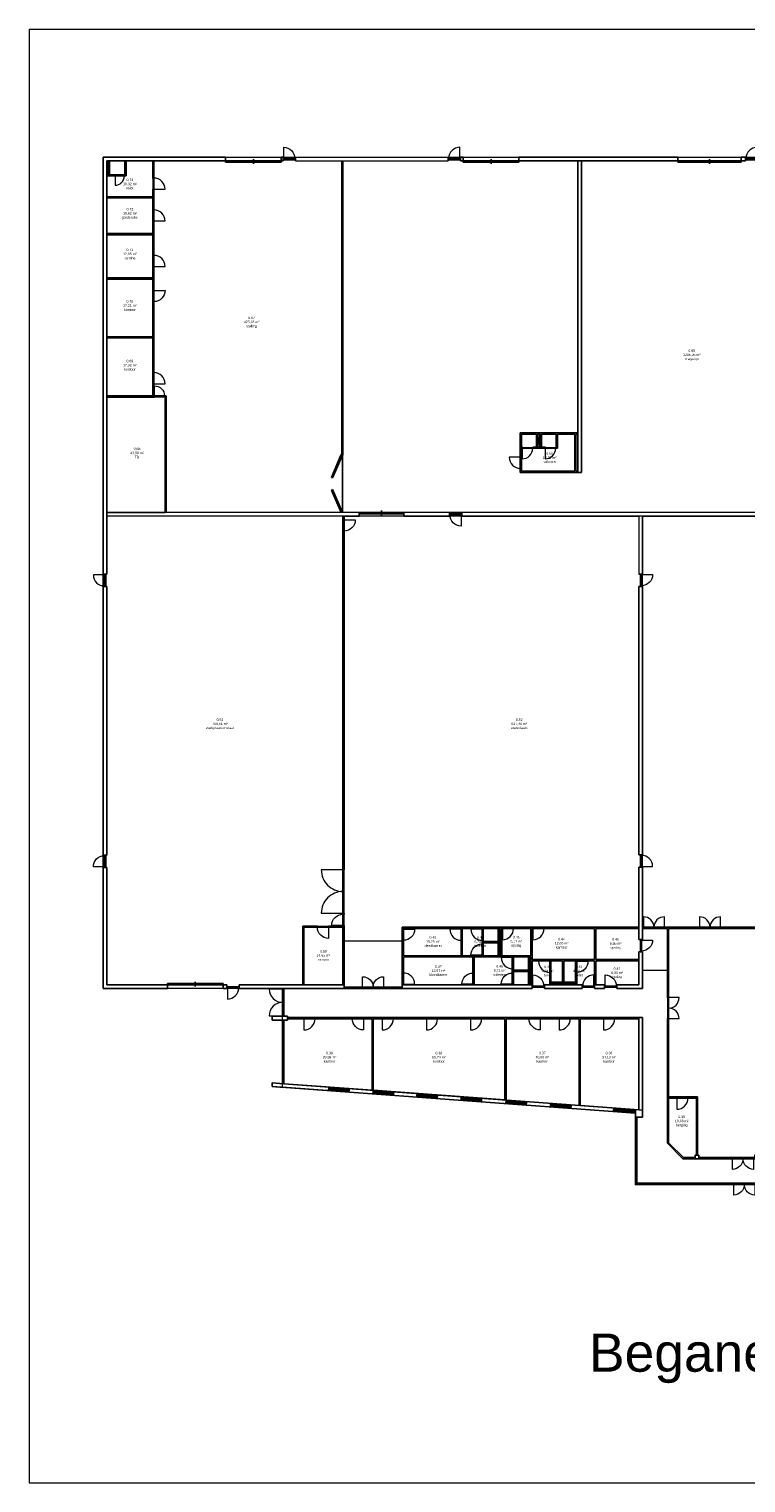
# Model space of a CAD drawing. Header units: inches. Extents: x 15 to 546804, y -66 to 267312.
# Tile 1 of 256: x 15 to 58026, y 12 to 117624. Entities that reach past the tile are written whole.
import ezdxf

# ---------------------------------------------------------------- set-up
doc = ezdxf.new("R2010")
doc.units = ezdxf.units.IN
doc.header["$MEASUREMENT"] = 0
doc.layers.add('Contour lijnen_2', color=7, linetype='Continuous', lineweight=9)
doc.layers.add('HVA - Contour lijnen', color=7, linetype='Continuous', lineweight=9)
doc.layers.add('LAYER20', color=7, linetype='Continuous')
doc.styles.get("Standard").update_dxf_attribs({"font": 'arial.ttf'})

# ---------------------------------------------------------------- blocks, each defined once
blk = doc.blocks.new('*U7')
for points in [[(0, 0), (50, 0), (50, 100), (0, 100)], [(50, 60), (1750, 60), (1750, 100), (50, 100)], [(1750, 0), (1800, 0), (1800, 100), (1750, 100)]]:
    blk.add_lwpolyline(points, close=True)
at = {"layer": 'Contour lijnen_2', "color": 7}
blk.add_lwpolyline([(1750, 100), (1750, 950, 0.4142136), (900, 100, 0.4142136), (50, 950), (50, 100)], format="xyb", dxfattribs=at)
blk = doc.blocks.new('*U3')
at = {"color": 7}
blk.add_lwpolyline([(0, 0), (0, 700, -0.414214), (700, 0, -0.667023)], format="xyb", dxfattribs=at)
blk = doc.blocks.new('*U6')
for points in [[(0, 0), (50, 0), (50, 100), (0, 100)], [(50, 60), (950, 60), (950, 100), (50, 100)], [(950, 0), (1000, 0), (1000, 100), (950, 100)]]:
    blk.add_lwpolyline(points, close=True)
at = {"layer": 'Contour lijnen_2', "xscale": 1.286282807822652, "yscale": 1.286282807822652, "zscale": 1.286282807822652}
blk.add_blockref('*U3', (50, 100), dxfattribs=at)
blk = doc.blocks.new('*U4')
for points in [[(0, 0), (50, 0), (50, 100), (0, 100)], [(50, 60), (850, 60), (850, 100), (50, 100)], [(850, 0), (900, 0), (900, 100), (850, 100)]]:
    blk.add_lwpolyline(points, close=True)
at = {"layer": 'Contour lijnen_2', "xscale": 1.142857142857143, "yscale": 1.142857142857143, "zscale": 1.142857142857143}
blk.add_blockref('*U3', (50, 100), dxfattribs=at)
blk = doc.blocks.new('*U13')
for points in [[(0, 0), (50, 0), (50, 100), (0, 100)], [(50, 60), (900, 60), (900, 100), (50, 100)], [(900, 0), (950, 0), (950, 100), (900, 100)]]:
    blk.add_lwpolyline(points, close=True)
at = {"layer": 'Contour lijnen_2', "xscale": 1.214854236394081, "yscale": 1.214854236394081, "zscale": 1.214854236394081}
blk.add_blockref('*U3', (50, 100), dxfattribs=at)
blk = doc.blocks.new('*U5')
for points in [[(0, 0), (50, 0), (50, 100), (0, 100)], [(50, 60), (950, 60), (950, 100), (50, 100)], [(950, 0), (1000, 0), (1000, 100), (950, 100)]]:
    blk.add_lwpolyline(points, close=True)
at = {"layer": 'Contour lijnen_2', "xscale": 1.285714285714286, "yscale": 1.285714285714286, "zscale": 1.285714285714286}
blk.add_blockref('*U3', (50, 100), dxfattribs=at)
blk = doc.blocks.new('*U12')
for points in [[(0, 0), (50, 0), (50, 100), (0, 100)], [(50, 60), (3550, 60), (3550, 100), (50, 100)], [(3550, 0), (3600, 0), (3600, 100), (3550, 100)]]:
    blk.add_lwpolyline(points, close=True)
at = {"layer": 'Contour lijnen_2', "color": 7}
blk.add_lwpolyline([(3550, 100), (3550, 1850, 0.4142136), (1800, 100, 0.4142136), (50, 1850), (50, 100)], format="xyb", dxfattribs=at)
blk = doc.blocks.new('*U8')
for points in [[(0, 0), (50, 0), (50, 100), (0, 100)], [(50, 60), (2200, 60), (2200, 100), (50, 100)], [(2200, 0), (2250, 0), (2250, 100), (2200, 100)]]:
    blk.add_lwpolyline(points, close=True)
at = {"layer": 'Contour lijnen_2', "color": 7}
blk.add_lwpolyline([(2200, 100), (2200, 1175, 0.4142136), (1125, 100, 0.4142136), (50, 1175), (50, 100)], format="xyb", dxfattribs=at)
blk = doc.blocks.new('*U9')
for points in [[(0, 0), (50, 0), (50, 100), (0, 100)], [(50, 60), (800, 60), (800, 100), (50, 100)], [(800, 0), (850, 0), (850, 100), (800, 100)]]:
    blk.add_lwpolyline(points, close=True)
at = {"layer": 'Contour lijnen_2', "xscale": 1.071997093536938, "yscale": 1.071997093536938, "zscale": 1.071997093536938}
blk.add_blockref('*U3', (50, 100), dxfattribs=at)

msp = doc.modelspace()

# ---------------------------------------------------------------- linework, layer by layer
for p, q in [((6019, 73520), (6019, 107260)), ((6019, 107260), (15919, 107260)), ((15919, 106960), (15919, 107260)), ((18169, 107110), (18169, 106860)), ((20419, 107260), (20569, 107260)), ((20419, 106960), (20419, 107260)), ((20569, 106960), (20569, 107260)), ((21569, 106960), (21569, 107260)), ((33929, 106960), (33929, 107260)), ((34929, 107260), (35149, 107260)), ((34929, 106960), (34929, 107260)), ((35149, 106960), (35149, 107260)), ((37399, 107110), (37399, 106860)), ((39649, 107260), (52519, 107260)), ((39649, 106960), (39649, 107260)), ((52519, 106960), (52519, 107260)), ((55079, 107110), (55079, 106860)), ((57639, 107260), (57989, 107260)), ((57639, 106960), (57639, 107260)), ((57989, 106960), (57989, 107260)), ((6319, 73520), (6319, 106960)), ((6319, 106960), (15919, 106960)), ((6319, 106960), (10019, 106960)), ((6319, 106960), (6319, 104060)), ((6319, 106960), (6519, 106960)), ((6419, 106960), (6419, 105840)), ((6519, 106960), (6519, 105840)), ((7769, 105840), (7769, 106960)), ((7869, 105740), (7869, 106960)), ((10019, 106960), (10019, 105620)), ((10119, 106960), (10119, 105620)), ((18169, 106860), (18169, 106710)), ((20419, 106960), (20569, 106960)), ((25319, 106960), (25319, 83160)), ((25419, 106960), (25419, 83160)), ((34929, 106960), (35149, 106960)), ((37399, 106860), (37399, 106710)), ((39649, 106960), (52519, 106960)), ((44419, 81760), (44419, 106960)), ((44719, 81760), (44719, 106960)), ((55079, 106860), (55079, 106710)), ((57639, 106960), (57989, 106960)), ((6419, 105840), (6319, 105840)), ((6319, 105740), (7869, 105740)), ((6519, 105840), (7769, 105840)), ((10119, 105620), (10019, 105620)), ((6319, 104060), (10019, 104060)), ((6319, 103960), (10019, 103960)), ((6319, 103960), (6319, 101090)), ((10019, 104670), (10019, 104060)), ((10119, 104670), (10019, 104670)), ((10019, 103960), (10019, 103050)), ((10119, 104670), (10119, 103050)), ((10119, 103050), (10019, 103050)), ((10019, 102100), (10019, 101090)), ((10119, 102100), (10019, 102100)), ((10119, 102100), (10119, 99370)), ((6319, 101090), (10019, 101090)), ((6319, 100990), (10019, 100990)), ((6319, 100990), (6319, 97490)), ((10019, 100990), (10019, 99370)), ((10119, 99370), (10019, 99370)), ((10019, 98420), (10019, 97490)), ((10119, 98420), (10019, 98420)), ((10119, 98420), (10119, 96480)), ((6319, 97490), (10019, 97490)), ((6319, 97390), (10019, 97390)), ((6319, 97390), (6319, 92740)), ((10019, 97390), (10019, 96480)), ((10119, 96480), (10019, 96480)), ((10019, 95530), (10019, 92740)), ((10119, 95530), (10019, 95530)), ((10119, 95530), (10119, 89880)), ((6319, 92740), (10019, 92740)), ((6319, 92640), (10019, 92640)), ((10019, 92640), (10019, 89880)), ((10119, 89880), (10019, 89880)), ((10019, 88930), (10019, 87960)), ((10119, 88930), (10019, 88930)), ((10119, 88930), (10119, 87960)), ((6319, 87960), (10019, 87960)), ((6319, 87860), (10119, 87860)), ((10119, 87860), (10119, 87960)), ((11019, 87960), (11119, 87960)), ((11019, 87860), (11019, 87960)), ((11019, 87860), (11019, 78520)), ((11119, 87960), (11119, 78520)), ((39769, 83030), (39769, 84960)), ((39769, 84960), (44419, 84960)), ((39869, 83030), (39869, 84860)), ((39869, 84860), (41069, 84860)), ((39869, 84860), (39869, 83810)), ((41069, 83810), (41069, 84860)), ((41169, 84860), (41369, 84860)), ((41169, 83810), (41169, 84860)), ((41169, 84860), (41369, 83810)), ((41169, 83810), (41373, 84860)), ((41369, 83810), (41369, 84860)), ((41469, 84860), (42669, 84860)), ((41469, 83810), (41469, 84860)), ((42669, 83810), (42669, 84860)), ((42769, 84860), (44169, 84860)), ((42769, 83710), (42769, 84860)), ((44169, 81860), (44169, 84860)), ((44269, 84860), (44419, 84860)), ((44269, 81860), (44269, 84860)), ((39869, 83710), (39869, 83810)), ((40819, 83810), (41069, 83810)), ((40819, 83710), (40819, 83810)), ((40819, 83710), (41719, 83710)), ((41169, 83810), (41369, 83810)), ((41269, 83810), (41169, 83810)), ((41469, 83810), (41719, 83810)), ((41719, 83710), (41719, 83810)), ((42669, 83710), (42669, 83810)), ((42669, 83710), (42769, 83710)), ((25277, 83200), (24487, 81350)), ((25369, 83160), (24579, 81310)), ((25277, 83200), (25319, 83182)), ((25319, 83160), (25419, 83160)), ((39869, 83030), (39769, 83030)), ((24487, 81350), (24579, 81310)), ((39769, 81760), (39769, 82080)), ((39869, 82080), (39769, 82080)), ((44419, 81760), (39769, 81760)), ((39869, 81860), (39869, 82080)), ((44169, 81860), (39869, 81860)), ((44419, 81860), (44269, 81860)), ((44419, 81860), (44269, 81860)), ((44719, 81760), (44419, 81760)), ((24487, 80331), (24579, 80370)), ((25260, 78520), (24487, 80331)), ((25369, 78520), (24579, 80370)), ((25409, 49660), (25409, 78220)), ((25509, 77970), (25409, 77970)), ((25509, 49660), (25509, 78220)), ((26719, 78220), (26719, 78520)), ((28534, 78670), (28534, 78420)), ((28534, 78420), (28534, 78270)), ((30349, 78220), (30349, 78520)), ((34029, 78220), (34029, 78520)), ((35029, 78220), (35029, 78520)), ((25509, 76970), (25409, 76970)), ((6019, 73520), (6319, 73520)), ((49669, 73540), (49369, 73540)), ((6019, 50800), (6019, 72520)), ((6019, 72520), (6319, 72520)), ((6319, 50800), (6319, 72520)), ((49369, 72540), (49369, 50830)), ((49669, 72540), (49369, 72540)), ((49669, 72540), (49669, 50830)), ((6019, 50800), (6319, 50800)), ((49669, 50830), (49369, 50830)), ((6019, 40010), (6019, 49800)), ((6019, 49800), (6319, 49800)), ((6319, 40310), (6319, 49800)), ((25409, 49660), (25509, 49660)), ((49369, 49830), (49369, 44960)), ((49669, 49830), (49369, 49830)), ((49669, 49830), (49669, 44960)), ((25409, 46060), (25509, 46060)), ((23299, 45060), (22159, 45060)), ((22159, 45060), (22159, 40310)), ((23299, 44960), (22259, 44960)), ((22259, 44960), (22259, 40310)), ((23299, 45060), (23299, 44960)), ((25409, 45060), (24299, 45060)), ((24299, 45060), (24299, 44960)), ((25409, 44960), (24299, 44960)), ((25409, 45060), (25509, 45060)), ((25409, 40310), (25409, 44960)), ((25509, 44960), (25509, 45060)), ((25509, 40010), (25509, 44960)), ((49369, 44960), (30209, 44960)), ((30209, 44960), (30209, 40010)), ((34969, 44860), (30309, 44860)), ((30309, 44860), (30309, 42660)), ((34969, 44860), (34969, 42660)), ((36669, 44860), (35069, 44860)), ((35069, 44860), (35069, 42660)), ((36669, 44860), (36669, 42660)), ((38169, 44860), (36769, 44860)), ((36769, 44860), (36769, 42660)), ((38169, 44860), (37969, 44860)), ((37969, 44860), (37969, 42660)), ((38069, 44860), (38069, 42660)), ((38169, 44860), (38169, 42660)), ((40619, 44860), (38269, 44860)), ((38269, 44860), (38269, 42660)), ((40619, 44860), (40619, 42660)), ((45769, 44860), (40719, 44860)), ((40719, 44860), (40719, 42360)), ((40739, 44960), (40739, 44860)), ((41739, 44960), (41739, 44860)), ((45769, 44860), (45769, 42360)), ((49369, 44860), (45869, 44860)), ((45869, 44860), (45869, 42360)), ((49369, 44860), (49369, 44960)), ((49369, 44860), (49369, 43980)), ((49679, 44960), (49669, 44960)), ((49669, 44860), (49669, 44960)), ((49669, 44860), (49669, 43980)), ((49669, 44860), (49679, 44860)), ((49679, 44960), (49679, 44860)), ((54219, 44960), (51479, 44960)), ((51479, 44960), (51479, 44860)), ((51479, 44860), (51669, 44860)), ((51669, 44860), (51669, 39320)), ((54219, 44860), (51769, 44860)), ((51769, 44860), (51769, 39320)), ((54219, 44960), (54219, 44860)), ((63819, 44960), (56019, 44960)), ((56019, 44960), (56019, 44860)), ((63819, 44860), (56019, 44860)), ((36769, 43810), (37969, 43810)), ((36769, 43710), (37969, 43710)), ((30309, 42660), (34969, 42660)), ((30309, 42560), (35939, 42560)), ((30309, 42560), (30309, 40310)), ((35069, 42660), (36669, 42660)), ((35939, 42560), (35939, 40310)), ((36039, 42560), (36039, 40310)), ((36039, 42560), (39119, 42560)), ((36769, 42660), (38169, 42660)), ((38269, 42660), (40619, 42660)), ((39119, 42560), (39119, 40310)), ((39219, 42560), (40619, 42560)), ((39219, 42560), (39219, 40310)), ((40619, 42560), (40419, 42560)), ((40419, 42560), (40419, 40310)), ((40519, 42560), (40519, 40310)), ((40619, 42560), (40619, 40310)), ((40719, 42360), (45769, 42360)), ((45869, 42360), (49369, 42360)), ((49369, 42980), (49369, 40310)), ((49669, 42980), (49669, 40010)), ((39219, 41485), (40419, 41485)), ((39219, 41385), (40419, 41385)), ((40719, 42260), (40719, 40310)), ((40719, 42260), (42144, 42260)), ((42144, 40310), (42144, 42260)), ((42244, 42260), (43194, 42260)), ((42244, 40310), (42244, 42260)), ((43194, 42260), (43194, 40310)), ((43294, 42260), (44244, 42260)), ((43294, 42260), (43294, 40310)), ((44244, 40310), (44244, 42260)), ((44344, 42260), (45769, 42260)), ((44344, 40310), (44344, 42260)), ((45769, 42260), (45769, 40310)), ((45869, 42260), (49369, 42260)), ((45869, 42260), (45869, 40310)), ((11219, 40010), (6019, 40010)), ((11219, 40310), (6319, 40310)), ((11219, 40010), (11219, 40310)), ((13469, 40560), (13469, 40310)), ((13469, 40310), (13469, 40160)), ((16019, 40310), (15719, 40310)), ((15719, 40010), (15719, 40310)), ((16019, 40010), (15719, 40010)), ((16019, 40010), (16019, 40310)), ((25509, 40310), (17020, 40310)), ((17020, 40010), (17020, 40310)), ((26959, 40010), (17020, 40010)), ((20519, 40010), (20519, 37760)), ((20619, 40010), (20619, 37760)), ((26959, 40110), (25509, 40110)), ((26959, 40010), (25509, 40010)), ((26959, 40110), (26959, 40010)), ((30209, 40110), (28759, 40110)), ((28759, 40110), (28759, 40010)), ((40719, 40010), (28759, 40010)), ((30209, 40010), (28759, 40010)), ((40719, 40310), (30209, 40310)), ((40719, 40310), (40719, 40010)), ((44769, 40310), (41719, 40310)), ((41719, 40310), (41719, 40010)), ((44769, 40010), (41719, 40010)), ((43194, 40510), (42244, 40510)), ((43194, 40410), (42244, 40410)), ((43294, 40310), (43294, 40510)), ((43294, 40510), (44244, 40510)), ((43294, 40410), (44244, 40410)), ((43294, 40310), (44244, 40310)), ((44769, 40310), (44769, 40010)), ((46579, 40310), (45769, 40310)), ((45769, 40310), (45769, 40010)), ((46579, 40010), (45769, 40010)), ((46579, 40310), (46579, 40010)), ((49369, 40310), (47579, 40310)), ((47579, 40310), (47579, 40010)), ((49669, 40010), (47579, 40010)), ((51769, 39320), (51669, 39320)), ((20619, 37760), (20919, 37760)), ((20919, 37760), (20919, 37660)), ((20919, 37660), (22209, 37660)), ((22209, 37660), (22209, 37560)), ((23209, 37660), (26119, 37660)), ((23209, 37660), (23209, 37560)), ((26119, 37660), (26119, 37560)), ((27119, 37660), (28549, 37660)), ((27119, 37660), (27119, 37560)), ((28549, 37660), (28549, 37560)), ((29549, 37660), (32119, 37660)), ((29549, 37660), (29549, 37560)), ((32119, 37660), (32119, 37560)), ((33119, 37660), (40429, 37660)), ((33119, 37660), (33119, 37560)), ((40429, 37660), (40429, 37560)), ((41429, 37660), (42859, 37660)), ((41429, 37660), (41429, 37560)), ((42859, 37660), (42859, 37560)), ((43859, 37660), (46459, 37660)), ((43859, 37660), (43859, 37560)), ((46459, 37660), (46459, 37560)), ((47459, 37660), (49669, 37660)), ((47459, 37660), (47459, 37560)), ((49369, 37660), (49369, 30200)), ((49669, 37660), (49669, 29600)), ((20519, 37460), (20519, 32310)), ((20919, 37460), (20619, 37460)), ((20619, 37460), (20619, 32310)), ((20919, 37560), (22209, 37560)), ((20919, 37560), (20919, 37460)), ((20919, 37560), (22209, 37560)), ((23209, 37560), (26119, 37560)), ((23209, 37560), (26119, 37560)), ((27119, 37560), (27769, 37560)), ((27119, 37560), (27769, 37560)), ((27769, 37560), (27769, 31786)), ((27869, 37560), (28549, 37560)), ((27869, 37560), (27869, 31778)), ((29549, 37560), (32119, 37560)), ((33119, 37560), (38519, 37560)), ((38519, 37560), (38519, 30997)), ((38619, 37560), (40429, 37560)), ((38619, 37560), (38619, 30989)), ((41429, 37560), (42859, 37560)), ((43859, 37560), (44519, 37560)), ((44519, 37560), (44519, 30556)), ((44619, 37560), (46459, 37560)), ((44619, 37560), (44619, 30549)), ((47459, 37560), (49369, 37560)), ((51669, 37520), (51669, 27490)), ((51769, 37520), (51669, 37520)), ((51769, 37520), (51769, 27532)), ((19698, 32378), (19676, 32079)), ((20597, 32011), (19676, 32079)), ((20619, 32310), (19698, 32378)), ((49089, 29920), (19698, 32077)), ((49369, 30200), (20619, 32310)), ((24279, 32042), (24257, 31743)), ((24272, 31942), (24265, 31842)), ((24339, 31937), (24331, 31837)), ((25851, 31826), (25843, 31726)), ((25925, 31921), (25903, 31622)), ((25918, 31821), (25910, 31722)), ((27869, 31778), (27847, 31479)), ((27862, 31679), (27855, 31579)), ((27929, 31674), (27921, 31574)), ((29441, 31563), (29433, 31463)), ((29515, 31658), (29493, 31358)), ((29507, 31558), (29500, 31458)), ((31417, 31518), (31395, 31219)), ((31410, 31418), (31402, 31319)), ((31477, 31413), (31469, 31314)), ((32988, 31302), (32981, 31203)), ((33063, 31397), (33041, 31098)), ((33055, 31297), (33048, 31198)), ((34994, 31255), (34972, 30956)), ((34987, 31156), (34980, 31056)), ((35054, 31151), (35046, 31051)), ((36566, 31040), (36558, 30940)), ((36640, 31135), (36618, 30835)), ((36632, 31035), (36625, 30935)), ((38619, 30989), (38597, 30690)), ((38612, 30890), (38605, 30790)), ((38679, 30885), (38671, 30785)), ((40191, 30774), (40183, 30674)), ((40265, 30869), (40243, 30569)), ((40257, 30769), (40250, 30669)), ((42229, 30724), (42207, 30425)), ((42221, 30625), (42214, 30525)), ((42288, 30620), (42281, 30520)), ((43874, 30604), (43852, 30305)), ((51769, 31240), (54119, 31240)), ((51769, 31140), (54019, 31140)), ((54019, 31140), (54019, 26530)), ((54119, 31240), (54119, 26530)), ((43800, 30509), (43793, 30409)), ((43867, 30504), (43860, 30404)), ((47336, 30350), (47314, 30050)), ((47329, 30250), (47322, 30150)), ((47396, 30245), (47389, 30145)), ((48908, 30134), (48901, 30034)), ((48982, 30229), (48960, 29930)), ((48975, 30129), (48967, 30029)), ((49089, 29600), (49089, 30221)), ((49089, 24150), (49089, 29600)), ((49669, 29600), (49089, 29600)), ((49139, 24250), (49139, 29533)), ((49189, 24250), (49189, 29600)), ((49369, 30200), (49669, 30178)), ((51669, 27490), (52929, 26230)), ((51769, 27532), (52971, 26330)), ((56889, 26230), (52929, 26230)), ((53919, 26330), (52971, 26330)), ((53919, 26530), (53919, 26230)), ((53919, 26530), (54029, 26530)), ((54029, 26530), (54129, 26530)), ((54129, 26530), (54219, 26530)), ((54219, 26530), (54219, 26230)), ((56889, 26330), (54219, 26330)), ((56889, 26330), (56889, 26230)), ((56989, 24150), (49089, 24150)), ((56989, 24250), (49189, 24250)), ((49189, 24200), (56989, 24200)), ((56989, 24250), (56989, 24150))]:
    msp.add_line(p, q)
for points in [[(15919, 106960), (20419, 106960), (20419, 106860), (15919, 106860), (15919, 106960)], [(35149, 106960), (39649, 106960), (39649, 106860), (35149, 106860), (35149, 106960)], [(52519, 106960), (57639, 106960), (57639, 106860), (52519, 106860), (52519, 106960)], [(11219, 40310), (11219, 40410), (15719, 40410), (15719, 40310), (11219, 40310)], [(24265, 31842), (25910, 31722)], [(24272, 31942), (25918, 31821)], [(24335, 31887), (25847, 31776)], [(27855, 31579), (29500, 31458)], [(27862, 31679), (29507, 31558)], [(27925, 31624), (29437, 31513)], [(31402, 31319), (33048, 31198)], [(31410, 31418), (33055, 31297)], [(31473, 31363), (32985, 31253)], [(34980, 31056), (36625, 30935)], [(34987, 31156), (36632, 31035)], [(35050, 31101), (36562, 30990)], [(38605, 30790), (40250, 30669)], [(38612, 30890), (40257, 30769)], [(38675, 30835), (40187, 30724)], [(42221, 30625), (43867, 30504)], [(42214, 30525), (43860, 30404)], [(42285, 30570), (43796, 30459)], [(47322, 30150), (48967, 30029)], [(47329, 30250), (48975, 30129)], [(47392, 30195), (48904, 30084)]]:
    msp.add_lwpolyline(points)
for points in [[(26719, 78520), (30349, 78520), (30349, 78420), (26719, 78420)], [(20919, 37460), (19698, 37460), (19698, 37760), (20919, 37760)], [(49089, 29600), (49089, 29533), (49189, 29533), (49189, 29600)], [(49089, 24250), (49089, 24150), (49189, 24150), (49189, 24250)]]:
    msp.add_lwpolyline(points, close=True)
at = {"layer": 'Contour lijnen_2'}
for p, q in [((21569, 107260), (33929, 107260)), ((21569, 106960), (33929, 106960)), ((62759, 78520), (6319, 78520)), ((62759, 78220), (6319, 78220)), ((49369, 78220), (49369, 73540)), ((62759, 78220), (49669, 78220)), ((49669, 78220), (49669, 73540))]:
    msp.add_line(p, q, dxfattribs=at)
for points in [[(66489, 24150), (49089, 24150), (49089, 29911), (20519, 32017), (20519, 40010), (6019, 40010), (6019, 107260), (68869, 107260)], [(62759, 78520), (35029, 78520), (35029, 78420), (34029, 78420), (34029, 78520), (25369, 78520), (25369, 83160), (25419, 83160), (25419, 106960), (33929, 106960), (33929, 107060), (34929, 107060), (34929, 106960), (44419, 106960), (44419, 84960), (39769, 84960), (39769, 81760), (44719, 81760), (44719, 106960), (57989, 106960), (57989, 107060), (58990, 107060)], [(68719, 44960), (49679, 44960), (49669, 49830), (49569, 49830), (49569, 50830), (49669, 50830), (49669, 72540), (49569, 72540), (49569, 73540), (49669, 73540), (49669, 78220), (62759, 78220)], [(66589, 24250), (49189, 24250), (49189, 29600), (49669, 29600), (49669, 37660), (20919, 37660), (20919, 37760), (20619, 37760), (20619, 40010), (40719, 40010), (40719, 40110), (41719, 40110), (41719, 40010), (44769, 40010), (44769, 40110), (45769, 40110), (45769, 40010), (46579, 40010), (46579, 40110), (47579, 40110), (47579, 40010), (49669, 40010), (49669, 42980), (49569, 42980), (49569, 43980), (49669, 43980), (49669, 44860), (51669, 44860), (51669, 27490), (52929, 26230), (84769, 26230)], [(25509, 43860), (30209, 43860)], [(49669, 41495), (51669, 41495)]]:
    msp.add_lwpolyline(points, dxfattribs=at)
for points in [[(10119, 106960), (20569, 106960), (20569, 107060), (21570, 107060), (21570, 106960), (25319, 106960), (25319, 83160), (25369, 83160), (25369, 78520), (11119, 78520), (11119, 87960), (10119, 87960)], [(6319, 104060), (6319, 105740), (6919, 105740), (6919, 105840), (6519, 105840), (6519, 106960), (7769, 106960), (7769, 105740), (7869, 105740), (7869, 106960), (10019, 106960), (10019, 104060)], [(6319, 101090), (10019, 101090), (10019, 103960), (6319, 103960)], [(6319, 97490), (10019, 97490), (10019, 100990), (6319, 100990)], [(6319, 92740), (10019, 92740), (10019, 97390), (6319, 97390)], [(6319, 87960), (10019, 87960), (10019, 92640), (6319, 92640)], [(6319, 78520), (11019, 78520), (11019, 87860), (6319, 87860)], [(39869, 81860), (44169, 81860), (44169, 84860), (42769, 84860), (42769, 83710), (42669, 83710), (42669, 84860), (41469, 84860), (41469, 83810), (41719, 83810), (41719, 83710), (40820, 83710), (40820, 83810), (41069, 83810), (41069, 84860), (39869, 84860)], [(6319, 40310), (11219, 40310), (16019, 40310), (16019, 40160), (17020, 40160), (17020, 40310), (22159, 40310), (22159, 45060), (25409, 45060), (25409, 78220), (6319, 78220), (6319, 73520), (6219, 73520), (6219, 72520), (6319, 72520), (6319, 50800), (6219, 50800), (6219, 49800), (6319, 49800)], [(25509, 78220), (26719, 78220), (26719, 78420), (30349, 78420), (30349, 78220), (34029, 78220), (34029, 78320), (35029, 78320), (35029, 78220), (49369, 78220), (49369, 73540), (49469, 73540), (49469, 72540), (49369, 72540), (49369, 50830), (49469, 50830), (49469, 49830), (49369, 49830), (49369, 44960), (30219, 44960), (30209, 44960), (30209, 40110), (25509, 40110)], [(49669, 78220), (68719, 78220), (68719, 44960), (49669, 44960)], [(22259, 44960), (25409, 44960), (25409, 40310), (22259, 40310)], [(30309, 42660), (34969, 42660), (34969, 44860), (30309, 44860)], [(35069, 44860), (37969, 44860), (37969, 43810), (36769, 43810), (36769, 43860), (36669, 43860), (36669, 43661), (36769, 43661), (36769, 43710), (37969, 43710), (37969, 42660), (35069, 42660)], [(38269, 44860), (40619, 44860), (40619, 42660), (38269, 42660)], [(40719, 44860), (45769, 44860), (45769, 42360), (40719, 42360)], [(45869, 44860), (49369, 44860), (49369, 43980), (49469, 43980), (49469, 42980), (49369, 42980), (49369, 42360), (45869, 42360)], [(51769, 44860), (68519, 44860), (68519, 37660), (63669, 37660), (63669, 26530), (63559, 26530), (63559, 26330), (59009, 26330), (59009, 26530), (58709, 26530), (58709, 26330), (54219, 26330), (54219, 26530), (54119, 26530), (54119, 31240), (51769, 31240)], [(30309, 42560), (35939, 42560), (35939, 40310), (30309, 40310)], [(36039, 42560), (40419, 42560), (40419, 41485), (39219, 41485), (39219, 41560), (39119, 41560), (39119, 41311), (39219, 41311), (39219, 41385), (40419, 41385), (40419, 40310), (36039, 40310)], [(40719, 40210), (41719, 40210), (41719, 40310), (42144, 40310), (42144, 41260), (42244, 41260), (42244, 40510), (43194, 40510), (43194, 42260), (40719, 42260)], [(45769, 40210), (44769, 40210), (44769, 40310), (44344, 40310), (44344, 41260), (44244, 41260), (44244, 40510), (43294, 40510), (43294, 42260), (45769, 42260)], [(45869, 42260), (49369, 42260), (49369, 40310), (47579, 40310), (47579, 40210), (46579, 40210), (46579, 40310), (45869, 40310)], [(20619, 37460), (20919, 37460), (20919, 37560), (27769, 37560), (27769, 31786), (20619, 32310)], [(27869, 37560), (38519, 37560), (38519, 30997), (27869, 31778)], [(38619, 37560), (44519, 37560), (44519, 30556), (38619, 30989)], [(44619, 37560), (49369, 37560), (49369, 30200), (44619, 30549)], [(51769, 31140), (54019, 31140), (54019, 26530), (53919, 26530), (53919, 26330), (52971, 26330), (51769, 27532)]]:
    msp.add_lwpolyline(points, close=True, dxfattribs=at)
at = {"layer": 'HVA - Contour lijnen'}
for points in [[(15, 117624), (15, 12)], [(15, 117624), (166335, 117624)], [(15, 12), (166335, 12)]]:
    msp.add_lwpolyline(points, dxfattribs=at)

# ---------------------------------------------------------------- block references
for name, p in [('*U6', (20569, 107060)), ('*U4', (10119, 87860)), ('*U7', (49679, 44860)), ('*U7', (54219, 44860)), ('*U5', (40719, 40110)), ('*U5', (46579, 40110))]:
    msp.add_blockref(name, p)
at = {"xscale": -1}
for name, p in [('*U6', (34929, 107060)), ('*U6', (58990, 107060)), ('*U7', (28759, 40010)), ('*U5', (45769, 40110))]:
    msp.add_blockref(name, p, dxfattribs=at)
for name, p, rotation in [('*U9', (6919, 105840), 180), ('*U6', (10019, 104620), 270), ('*U6', (10019, 102050), 270), ('*U6', (10019, 98370), 270), ('*U6', (10019, 88880), 270), ('*U13', (39869, 83810), 180), ('*U13', (41719, 83810), 180), ('*U6', (39869, 83030), 90), ('*U6', (6219, 73520), 90), ('*U6', (49469, 49830), 270), ('*U6', (35069, 44860), 90), ('*U6', (36769, 44860), 90), ('*U6', (38269, 44960), 180), ('*U6', (40739, 44960), 180), ('*U6', (39219, 42560), 90), ('*U6', (30209, 40310), 270), ('*U6', (42244, 42260), 90), ('*U6', (16019, 40160), 180), ('*U6', (22209, 37660), 180), ('*U6', (28549, 37660), 180), ('*U6', (32119, 37660), 180), ('*U6', (35689, 37660), 180), ('*U6', (42859, 37660), 180), ('*U6', (46459, 37660), 180), ('*U6', (52379, 31240), 180), ('*U7', (56889, 26330), 180), ('*U7', (56989, 24250), 180)]:
    msp.add_blockref(name, p, dxfattribs=dict(at, rotation=rotation))
for name, p, rotation in [('*U6', (10019, 96531), 270), ('*U6', (25409, 77970), 270), ('*U5', (35029, 78420), 180), ('*U6', (49469, 73540), 270), ('*U6', (6219, 49800), 90.00000000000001), ('*U12', (25509, 46060), 90.00000000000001), ('*U6', (25509, 45060), 90.00000000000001), ('*U6', (24299, 45060), 180), ('*U6', (30209, 44860), 270), ('*U6', (36769, 42660), 90.00000000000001), ('*U6', (49469, 43980), 270), ('*U6', (36039, 40310), 90.00000000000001), ('*U6', (39219, 40310), 90.00000000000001), ('*U6', (44244, 42260), 270), ('*U8', (20619, 37760), 89.99999999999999), ('*U7', (51669, 39320), 270), ('*U6', (27119, 37660), 180), ('*U6', (41429, 37660), 180)]:
    msp.add_blockref(name, p, dxfattribs=dict(rotation=rotation))

# ---------------------------------------------------------------- texts
at = {"layer": 'HVA - Contour lijnen'}
msp.add_text('Beganegrond ', height=3090.08, dxfattribs=at).set_placement((45329, 9010))
at = {"layer": 'LAYER20', "char_height": 200}
for s, insert, attachment_point in [('\\pxqc;0.73\\P10,32 m²\\Ptoilet', (6851, 105530), 1), ('\\pxqc;0.72\\P10,62 m²\\Pgarderobe', (6851, 103155), 1), ('\\pxqc;0.71\\P12,95 m²\\Pkantine', (6851, 99870), 1), ('\\pxqc;0.70\\P17,21 m²\\Pkantoor', (6851, 95695), 1), ('\\pxqc;0.67\\P423,18 m²\\Pstalling', (16701, 94370), 1), ('\\pxqc;0.69\\P17,32 m²\\Pkantoor', (6851, 90870), 1), ('\\pxqc;0.65\\P1205,95 m²\\Pmagazijn', (52321, 91710), 1), ('\\pxqc;0.68\\P43,89 m²\\PTD', (7431, 83770), 1), ('\\pxqc;0.66\\P12,27 m²\\Ptoiletten', (40821, 83390), 1), ('\\pxqc;0.51\\P708,61 m²\\Pwerkplaats metaal', (14141, 61860), 1), ('\\pxqc;0.52\\P817,40 m²\\Pwerkplaats', (38361, 61860), 1), ('\\pxqc;0.49\\P10,25 m²\\Pkleedkamer', (31371, 44241), 1), ('\\pxqc;0.48\\P6,24 m²\\Ptoiletten', (35211, 44241), 1), ('\\pxqc;0.45\\P5,17 m²\\Popslag', (38121, 44270), 1), ('\\pxqc;0.44\\P12,63 m²\\Pkantoor', (41786, 44110), 1), ('\\pxqc;0.40\\P8,85 m²\\Popslag', (46161, 44090), 1), ('\\pxqc;0.50\\P14,65 m²\\Pkantoor', (22511, 43120), 1), ('\\pxqc;0.47\\P12,67 m²\\Pkleedkamer', (31821, 41890), 1), ('\\pxqc;0.46\\P9,71 m²\\Ptoiletten', (36771, 41900), 1), ('\\pxqc;0.43\\P4,64 m²\\Ptoilet', (43297, 41865), 3), ('\\pxqc;0.42\\P4,64 m²\\Ptoilet', (43191, 41865), 1), ('\\pxqc;0.41\\P6,95 m²\\Popslag', (46271, 41720), 1), ('\\pxqc;0.39\\P39,38 m²\\Pkantoor', (23006, 34890), 1), ('\\pxqc;0.38\\P65,74 m²\\Pkantoor', (31856, 34890), 1), ('\\pxqc;0.37\\P40,05 m²\\Pkantoor', (40231, 34890), 1), ('\\pxqc;0.36\\P34,13 m²\\Pkantoor', (45621, 34890), 1), ('\\pxqc;0.35\\P10,08 m²\\Pberging', (51511, 29730), 1)]:
    msp.add_mtext_dynamic_manual_height_columns(s, width=2639.93, gutter_width=12.5, heights=[1193], dxfattribs=dict(at, insert=insert, attachment_point=attachment_point))

doc.saveas('drawing.dxf')
